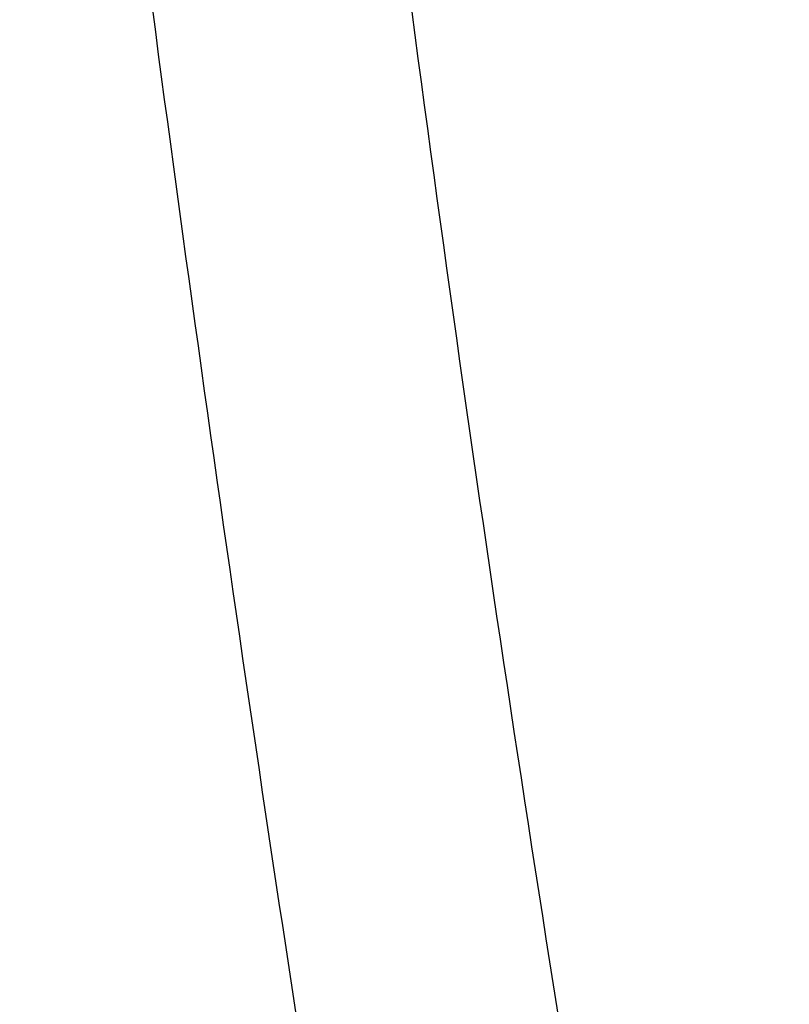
# Model space of a CAD drawing. Header units: millimetres. Extents: x -0.66 to 0.91, y -0.4 to 0.64.
# Tile 236 of 241: x 0.7383 to 0.7528, y 0.2377 to 0.2562. Entities that reach past the tile are written whole.
import ezdxf

# ---------------------------------------------------------------- set-up
doc = ezdxf.new("R2010")
doc.units = ezdxf.units.MM
doc.layers.add('FORMAT', color=7, linetype='Continuous')

msp = doc.modelspace()

# ---------------------------------------------------------------- linework, layer by layer
at = {"layer": 'FORMAT', "color": 7, "linetype": 'Continuous', "lineweight": 25}
for points, knots in [([(0.741081, 0.29853), (0.741995, 0.288973), (0.743824, 0.269856), (0.747559, 0.241863), (0.750705, 0.22369), (0.752278, 0.214606)], [0, 0, 0, 0, 0.333305, 0.666693, 1, 1, 1, 1]), ([(0.747725, 0.212681), (0.74734, 0.214794), (0.745372, 0.225593), (0.74221, 0.24538), (0.73982, 0.2638), (0.738741, 0.273322), (0.738692, 0.27375)], [0, 0, 0, 0, 0.1061557, 0.5427906, 0.9794253, 1, 1, 1, 1]), ([(0.741479, 0.209192), (0.74043, 0.214027), (0.73833, 0.223698), (0.735515, 0.238523), (0.732921, 0.253562), (0.731408, 0.263794), (0.730651, 0.268911)], [0, 0, 0, 0, 0.249742, 0.499588, 0.749742, 1, 1, 1, 1]), ([(0.752278, 0.214606), (0.758445, 0.217968), (0.770779, 0.224694), (0.791133, 0.235783), (0.81334, 0.247871), (0.833391, 0.258774), (0.845421, 0.265308), (0.849431, 0.267486)], [0, 0, 0, 0, 0.19043, 0.380859, 0.628516, 0.876172, 1, 1, 1, 1]), ([(0.849185, 0.267239), (0.829148, 0.256339), (0.796822, 0.238755), (0.764489, 0.221119), (0.752198, 0.214414)], [0, 0, 0, 0, 0.619856, 1, 1, 1, 1]), ([(0.730767, 0.263495), (0.732238, 0.254294), (0.734489, 0.240212), (0.738094, 0.221781), (0.740141, 0.21247), (0.741165, 0.207813)], [0, 0, 0, 0, 0.485133, 0.742518, 1, 1, 1, 1])]:
    msp.add_open_spline(points, degree=3, knots=knots, dxfattribs=at)

doc.saveas('drawing.dxf')
